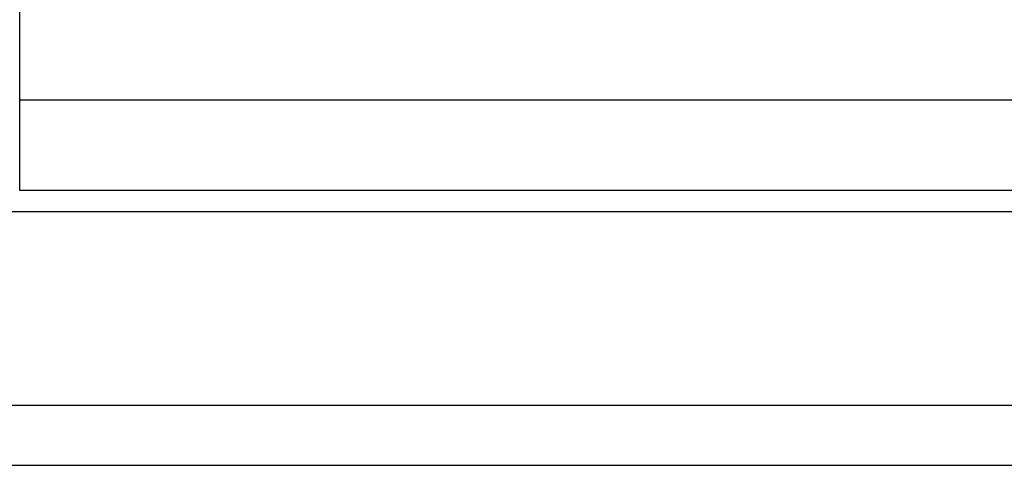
# Model space of a CAD drawing. Header units: millimetres. Extents: x 916 to 1153, y -118 to -41.
# Tile 3 of 50: x 1077.75 to 1089.2, y -103.91 to -98.72. Entities that reach past the tile are written whole.
import ezdxf

# ---------------------------------------------------------------- set-up
doc = ezdxf.new("R2010")
doc.units = ezdxf.units.MM
doc.header["$LTSCALE"] = 0.15
doc.layers.add('OUT', color=3, linetype='CONTINUOUS')

msp = doc.modelspace()

# ---------------------------------------------------------------- linework, layer by layer
at = {"layer": 'OUT', "color": 0}
for p, q in [((1077.752, -79.908), (1077.752, -100.708)), ((1077.752, -99.658), (1100.652, -99.658)), ((1077.752, -100.708), (1100.652, -100.708)), ((1022.617, -100.958), (1153.202, -100.958)), ((1022.377, -103.208), (1153.202, -103.208)), ((1003.202, -103.908), (1153.202, -103.908))]:
    msp.add_line(p, q, dxfattribs=at)

doc.saveas('drawing.dxf')
